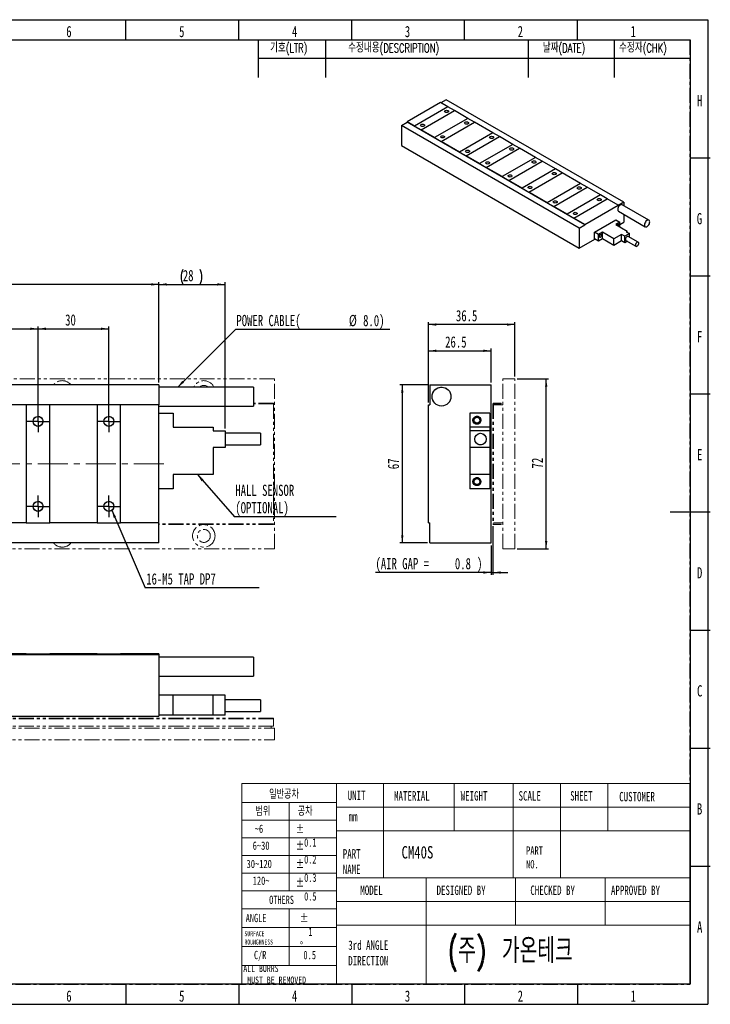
# Model space of a CAD drawing. Header units: millimetres. Extents: x 1 to 593, y 1 to 419.
# Tile 2 of 2: x 300 to 593, y 2 to 418. Entities that reach past the tile are written whole.
import ezdxf

# ---------------------------------------------------------------- set-up
doc = ezdxf.new("R2010")
doc.units = ezdxf.units.MM
for name, pattern in [('CENTER', [10.16, 6.35, -1.27, 1.27, -1.27]), ('CENTERX2', [20.32, 12.7, -2.54, 2.54, -2.54]), ('PHANTOM', [12.7, 6.35, -1.27, 1.27, -1.27, 1.27, -1.27])]:
    doc.linetypes.add(name, pattern=pattern)
for name, color, linetype in [('CENTER_LINE', 1, 'CENTER'), ('DIM', 7, 'Continuous'), ('FORMAT', 7, 'Continuous')]:
    doc.layers.add(name, color=color, linetype=linetype)
doc.styles.add('SLDTEXTSTYLE0', font='TXT', dxfattribs={"width": 0.7})
doc.styles.add('SLDTEXTSTYLE1', font='TXT', dxfattribs={"width": 0.75})
doc.styles.add('SLDTEXTSTYLE2', font='TXT.shx', dxfattribs={"width": 0.7, "bigfont": 'bigfont.shx'})
doc.styles.add('SLDTEXTSTYLE3', font='TXT', dxfattribs={"width": 0.694444})
doc.dimstyles.new('SLDDIMSTYLE0', dxfattribs={"dimtxt": 5.45083, "dimasz": 3.302, "dimexe": 0, "dimexo": 0.0625, "dimgap": 1.362708, "dimtad": 1, "dimrnd": 1e-09, "dimzin": 12, "dimdsep": 46, "dimtxsty": 'SLDTEXTSTYLE0', "dimsah": 1, "dimcen": 0.09, "dimadec": 0, "dimazin": 3, "dimtfac": 1, "dimtofl": 0, "dimtmove": 0, "dimatfit": 3, "dimfxl": 0, "dimfrac": 2, "dimtolj": 1, "dimtzin": 12, "dimarcsym": 0})
doc.dimstyles.new('SLDDIMSTYLE2', dxfattribs={"dimtxt": 0.18, "dimasz": 3.302, "dimexe": 0, "dimexo": 0.0625, "dimgap": 0, "dimtad": 0, "dimtih": 1, "dimtoh": 1, "dimdec": 0, "dimrnd": 1e-09, "dimzin": 0, "dimdsep": 46, "dimtxsty": 'Standard', "dimsah": 1, "dimcen": 0.09, "dimadec": 0, "dimazin": 0, "dimtfac": 3.302, "dimtdec": 0, "dimtofl": 0, "dimtmove": 0, "dimatfit": 3, "dimfxl": 0, "dimfrac": 2, "dimtolj": 1, "dimtzin": 0, "dimarcsym": 0})
doc.dimstyles.new('SLDDIMSTYLE3', dxfattribs={"dimtxt": 5.45083, "dimasz": 3.302, "dimexe": 0, "dimexo": 0.0625, "dimgap": 1.362708, "dimtad": 1, "dimrnd": 1e-09, "dimdsep": 46, "dimtxsty": 'SLDTEXTSTYLE0', "dimsah": 1, "dimcen": 0.09, "dimadec": 0, "dimazin": 2, "dimtfac": 1, "dimtmove": 0, "dimatfit": 0, "dimfxl": 0, "dimfrac": 2, "dimtolj": 1, "dimtzin": 12, "dimarcsym": 0})

# ---------------------------------------------------------------- blocks, each defined once
blk = doc.blocks.new('_D_4')
at = {"layer": 'DIM'}
for p, q in [((92.83, 264.88), (92.83, 307.38)), ((358.83, 306.38), (92.83, 306.38)), ((358.83, 264.88), (358.83, 307.38))]:
    blk.add_line(p, q, dxfattribs=at)
for points in [[(92.83, 306.38), (96.13, 305.87), (96.13, 306.88)], [(358.83, 306.38), (355.53, 306.88), (355.53, 305.87)]]:
    blk.add_solid(points, dxfattribs=at)
at = {"layer": 'DIM', "insert": (216.5, 312.52), "char_height": 4.762, "attachment_point": 1, "style": 'SLDTEXTSTYLE0'}
blk.add_mtext('266', dxfattribs=at)
blk = doc.blocks.new('_D_7')
at = {"layer": 'DIM'}
for p, q in [((270.08, 253.98), (270.08, 288.58)), ((307.58, 253.98), (307.58, 288.58)), ((270.08, 287.58), (307.58, 287.58))]:
    blk.add_line(p, q, dxfattribs=at)
for points in [[(270.08, 287.58), (273.38, 287.08), (273.38, 288.09)], [(307.58, 287.58), (304.28, 288.09), (304.28, 287.08)]]:
    blk.add_solid(points, dxfattribs=at)
at = {"layer": 'DIM', "insert": (282.57, 293.72), "char_height": 4.762, "attachment_point": 1, "style": 'SLDTEXTSTYLE0'}
blk.add_mtext('37.5', dxfattribs=at)
blk = doc.blocks.new('_D_8')
at = {"layer": 'DIM'}
for p, q in [((307.58, 249.38), (307.58, 288.58)), ((337.58, 249.38), (337.58, 288.58)), ((307.58, 287.58), (337.58, 287.58))]:
    blk.add_line(p, q, dxfattribs=at)
for points in [[(307.58, 287.58), (310.88, 287.08), (310.88, 288.09)], [(337.58, 287.58), (334.28, 288.09), (334.28, 287.08)]]:
    blk.add_solid(points, dxfattribs=at)
at = {"layer": 'DIM', "insert": (319.06, 293.72), "char_height": 4.762, "attachment_point": 1, "style": 'SLDTEXTSTYLE0'}
blk.add_mtext('30', dxfattribs=at)
blk = doc.blocks.new('_D_12')
at = {"layer": 'DIM'}
for p, q in [((358.83, 264.88), (358.83, 307.38)), ((358.83, 306.38), (386.83, 306.38)), ((386.83, 245.38), (386.83, 307.38))]:
    blk.add_line(p, q, dxfattribs=at)
for centre, start, end in [((375.29, 309.55), 153.4349, 206.5651), ((369.88, 309.55), 333.4349, 26.5651)]:
    blk.add_arc(centre, 7.1, start, end, dxfattribs=at)
for points in [[(358.83, 306.38), (362.13, 305.87), (362.13, 306.88)], [(386.83, 306.38), (383.53, 306.88), (383.53, 305.87)]]:
    blk.add_solid(points, dxfattribs=at)
at = {"layer": 'DIM', "insert": (368.94, 312.52), "char_height": 4.762, "attachment_point": 1, "style": 'SLDTEXTSTYLE0'}
blk.add_mtext('28', dxfattribs=at)
blk = doc.blocks.new('SW_NOTE_0')
at = {"layer": 'DIM', "color": 0}
blk.add_line((48.27, 0), (0, 0), dxfattribs=at)
at = {"layer": 'DIM', "color": 0, "insert": (0.4, 6.19), "char_height": 4.7625, "attachment_point": 1, "style": 'SLDTEXTSTYLE0'}
blk.add_mtext('16-M5 TAP DP7', dxfattribs=at)
blk = doc.blocks.new('SW_NOTE_0_1')
at = {"layer": 'DIM', "color": 0}
blk.add_line((65.37, 0), (0, 0), dxfattribs=at)
at = {"layer": 'DIM', "color": 0, "attachment_point": 1, "style": 'SLDTEXTSTYLE0'}
for s, insert, char_height in [('POWER CABLE(', (0.39, 6.23), 4.7625), ('%%c', (48.07, 6.23), 4.762), ('8.0)', (54.1, 6.23), 4.762)]:
    blk.add_mtext(s, dxfattribs=dict(at, insert=insert, char_height=char_height))
blk = doc.blocks.new('SW_NOTE_0_2')
at = {"layer": 'DIM', "color": 0}
blk.add_line((43.2, 0), (0, 0), dxfattribs=at)
at = {"layer": 'DIM', "color": 0, "attachment_point": 1, "style": 'SLDTEXTSTYLE0'}
for s, insert, char_height in [('HALL SENSOR', (0.42, 13.58), 4.7625), ('(OPTIONAL)', (0.42, 6.23), 4.762)]:
    blk.add_mtext(s, dxfattribs=dict(at, insert=insert, char_height=char_height))
blk = doc.blocks.new('SW_CENTERMARKSYMBOL_6')
at = {"layer": 'DIM', "color": 0}
for p, q in [((0, 2.5), (0, 4.6)), ((-2.5, 0), (-4.6, 0)), ((0, 0), (-2.5, 0)), ((0, 0), (0, 2.5)), ((0, 0), (0, -2.5)), ((0, 0), (2.5, 0)), ((2.5, 0), (4.6, 0)), ((0, -2.5), (0, -4.6))]:
    blk.add_line(p, q, dxfattribs=at)
blk = doc.blocks.new('SW_CENTERMARKSYMBOL_7')
at = {"layer": 'DIM', "color": 0}
for p, q in [((0, 2.5), (0, 4.6)), ((-2.5, 0), (-4.6, 0)), ((0, 0), (-2.5, 0)), ((0, 0), (0, 2.5)), ((0, 0), (0, -2.5)), ((0, 0), (2.5, 0)), ((2.5, 0), (4.6, 0)), ((0, -2.5), (0, -4.6))]:
    blk.add_line(p, q, dxfattribs=at)
blk = doc.blocks.new('SW_CENTERMARKSYMBOL_14')
at = {"layer": 'DIM', "color": 0}
for p, q in [((0, 2.5), (0, 4.6)), ((-2.5, 0), (-4.6, 0)), ((0, 0), (-2.5, 0)), ((0, 0), (0, 2.5)), ((0, 0), (0, -2.5)), ((0, 0), (2.5, 0)), ((2.5, 0), (4.6, 0)), ((0, -2.5), (0, -4.6))]:
    blk.add_line(p, q, dxfattribs=at)
blk = doc.blocks.new('SW_CENTERMARKSYMBOL_15')
at = {"layer": 'DIM', "color": 0}
for p, q in [((0, 2.5), (0, 4.6)), ((-2.5, 0), (-4.6, 0)), ((0, 0), (-2.5, 0)), ((0, 0), (0, 2.5)), ((0, 0), (0, -2.5)), ((0, 0), (2.5, 0)), ((2.5, 0), (4.6, 0)), ((0, -2.5), (0, -4.6))]:
    blk.add_line(p, q, dxfattribs=at)
blk = doc.blocks.new('_D_13')
at = {"layer": 'DIM'}
for p, q in [((473.09, 256.38), (473.09, 290.38)), ((509.59, 289.38), (473.09, 289.38)), ((509.59, 267.38), (509.59, 290.38))]:
    blk.add_line(p, q, dxfattribs=at)
for points in [[(473.09, 289.38), (476.39, 288.87), (476.39, 289.89)], [(509.59, 289.38), (506.29, 289.89), (506.29, 288.87)]]:
    blk.add_solid(points, dxfattribs=at)
at = {"layer": 'DIM', "insert": (484.68, 295.52), "char_height": 4.762, "attachment_point": 1, "style": 'SLDTEXTSTYLE0'}
blk.add_mtext('36.5', dxfattribs=at)
blk = doc.blocks.new('_D_14')
at = {"layer": 'DIM'}
for p, q in [((473.09, 256.38), (473.09, 279.26)), ((473.09, 278.26), (499.59, 278.26)), ((499.59, 264.88), (499.59, 279.26))]:
    blk.add_line(p, q, dxfattribs=at)
for points in [[(473.09, 278.26), (476.39, 277.76), (476.39, 278.77)], [(499.59, 278.26), (496.29, 278.77), (496.29, 277.76)]]:
    blk.add_solid(points, dxfattribs=at)
at = {"layer": 'DIM', "insert": (480.11, 284.4), "char_height": 4.762, "attachment_point": 1, "style": 'SLDTEXTSTYLE0'}
blk.add_mtext('26.5', dxfattribs=at)
blk = doc.blocks.new('_D_15')
at = {"layer": 'DIM'}
for p, q in [((500.39, 203.98), (500.39, 183.38)), ((499.59, 195.88), (499.59, 183.38)), ((499.59, 184.38), (450.59, 184.38)), ((499.59, 184.38), (500.39, 184.38)), ((500.39, 184.38), (506.74, 184.38))]:
    blk.add_line(p, q, dxfattribs=at)
for points in [[(499.59, 184.38), (496.29, 184.88), (496.29, 183.87)], [(500.39, 184.38), (503.69, 183.87), (503.69, 184.88)]]:
    blk.add_solid(points, dxfattribs=at)
at = {"layer": 'DIM', "attachment_point": 1, "style": 'SLDTEXTSTYLE0'}
for s, insert, char_height in [('(AIR GAP =', (450.59, 190.52), 4.762), ('0.8', (484.24, 190.52), 4.762), (')', (493.64, 190.52), 4.76)]:
    blk.add_mtext(s, dxfattribs=dict(at, insert=insert, char_height=char_height))
blk = doc.blocks.new('_D_16')
at = {"layer": 'DIM'}
for p, q in [((472.65, 263.88), (460.95, 263.88)), ((461.95, 263.88), (461.95, 196.88)), ((472.65, 196.88), (460.95, 196.88))]:
    blk.add_line(p, q, dxfattribs=at)
for points in [[(461.95, 263.88), (461.44, 260.57), (462.45, 260.57)], [(461.95, 196.88), (462.45, 200.18), (461.44, 200.18)]]:
    blk.add_solid(points, dxfattribs=at)
at = {"layer": 'DIM', "insert": (455.81, 228.13), "char_height": 4.762, "attachment_point": 1, "rotation": 90, "style": 'SLDTEXTSTYLE0'}
blk.add_mtext('67', dxfattribs=at)
blk = doc.blocks.new('_D_17')
at = {"layer": 'DIM'}
for p, q in [((510.59, 266.38), (523.93, 266.38)), ((522.93, 194.38), (522.93, 266.38)), ((510.59, 194.38), (523.93, 194.38))]:
    blk.add_line(p, q, dxfattribs=at)
for points in [[(522.93, 266.38), (522.43, 263.07), (523.44, 263.07)], [(522.93, 194.38), (523.44, 197.68), (522.43, 197.68)]]:
    blk.add_solid(points, dxfattribs=at)
at = {"layer": 'DIM', "insert": (516.79, 228.44), "char_height": 4.762, "attachment_point": 1, "rotation": 90, "style": 'SLDTEXTSTYLE0'}
blk.add_mtext('72', dxfattribs=at)

msp = doc.modelspace()

# ---------------------------------------------------------------- linework, layer by layer
at = {"color": 7, "linetype": 'Continuous', "lineweight": 25}
for p, q in [((344.833, 410), (344.833, 418.5)), ((392.667, 410), (392.667, 418.5)), ((440.5, 410), (440.5, 418.5)), ((488.333, 410), (488.333, 418.5)), ((536.167, 410), (536.167, 418.5)), ((10, 410), (584, 410)), ((584, 410), (584, 10)), ((480.571, 384.618), (478.325, 383.322)), ((555.807, 341.186), (480.571, 384.618)), ((478.167, 383.413), (464.025, 375.249)), ((481.278, 381.617), (467.136, 373.453)), ((481.278, 381.617), (467.136, 373.453)), ((469.964, 371.82), (484.106, 379.985)), ((481.278, 381.617), (478.167, 383.413)), ((484.106, 379.985), (481.278, 381.617)), ((481.278, 381.617), (481.278, 381.617)), ((489.763, 376.719), (484.106, 379.985)), ((489.763, 376.719), (475.621, 368.555)), ((489.763, 376.719), (475.621, 368.555)), ((492.592, 375.086), (489.763, 376.719)), ((489.763, 376.719), (489.763, 376.719)), ((461.62, 373.679), (464.025, 375.066)), ((461.62, 373.679), (461.62, 365.206)), ((536.857, 330.246), (461.62, 373.679)), ((464.025, 375.249), (464.025, 375.066)), ((467.136, 373.453), (464.025, 375.249)), ((539.261, 331.634), (464.025, 375.066)), ((467.136, 373.453), (467.136, 373.453)), ((467.136, 373.453), (469.964, 371.82)), ((469.964, 371.82), (469.964, 371.82)), ((475.621, 368.555), (469.964, 371.82)), ((478.45, 366.922), (492.592, 375.086)), ((500.37, 370.596), (492.592, 375.086)), ((475.621, 368.555), (475.621, 368.555)), ((475.621, 368.555), (478.45, 366.922)), ((500.37, 370.596), (486.228, 362.432)), ((500.37, 370.596), (486.228, 362.432)), ((489.056, 360.799), (503.198, 368.963)), ((503.198, 368.963), (500.37, 370.596)), ((500.37, 370.596), (500.37, 370.596)), ((508.855, 365.697), (503.198, 368.963)), ((461.62, 365.206), (536.857, 321.773)), ((478.45, 366.922), (478.45, 366.922)), ((486.228, 362.432), (478.45, 366.922)), ((508.855, 365.697), (494.713, 357.533)), ((508.855, 365.697), (494.713, 357.533)), ((497.541, 355.9), (511.684, 364.065)), ((511.684, 364.065), (508.855, 365.697)), ((508.855, 365.697), (508.855, 365.697)), ((518.401, 360.187), (511.684, 364.065)), ((486.228, 362.432), (486.228, 362.432)), ((486.228, 362.432), (489.056, 360.799)), ((489.056, 360.799), (489.056, 360.799)), ((494.713, 357.533), (489.056, 360.799)), ((518.401, 360.187), (504.259, 352.023)), ((518.401, 360.187), (504.259, 352.023)), ((521.229, 358.554), (518.401, 360.187)), ((518.401, 360.187), (518.401, 360.187)), ((584, 360), (592.5, 360)), ((494.713, 357.533), (494.713, 357.533)), ((494.713, 357.533), (497.541, 355.9)), ((497.541, 355.9), (497.541, 355.9)), ((504.259, 352.023), (497.541, 355.9)), ((507.087, 350.39), (521.229, 358.554)), ((526.886, 355.288), (512.744, 347.124)), ((526.886, 355.288), (512.744, 347.124)), ((526.886, 355.288), (521.229, 358.554)), ((529.715, 353.655), (526.886, 355.288)), ((526.886, 355.288), (526.886, 355.288)), ((504.259, 352.023), (504.259, 352.023)), ((504.259, 352.023), (507.087, 350.39)), ((507.087, 350.39), (507.087, 350.39)), ((512.744, 347.124), (507.087, 350.39)), ((515.573, 345.491), (529.715, 353.655)), ((537.493, 349.165), (529.715, 353.655)), ((512.744, 347.124), (512.744, 347.124)), ((512.744, 347.124), (515.573, 345.491)), ((537.493, 349.165), (523.351, 341.001)), ((537.493, 349.165), (523.351, 341.001)), ((526.179, 339.368), (540.321, 347.532)), ((540.321, 347.532), (537.493, 349.165)), ((537.493, 349.165), (537.493, 349.165)), ((545.978, 344.267), (540.321, 347.532)), ((515.573, 345.491), (515.573, 345.491)), ((523.351, 341.001), (515.573, 345.491)), ((545.978, 344.267), (531.836, 336.103)), ((545.978, 344.267), (531.836, 336.103)), ((534.665, 334.47), (548.807, 342.634)), ((548.807, 342.634), (545.978, 344.267)), ((545.978, 344.267), (545.978, 344.267)), ((553.403, 339.981), (548.807, 342.634)), ((523.351, 341.001), (523.351, 341.001)), ((523.351, 341.001), (526.179, 339.368)), ((526.179, 339.368), (526.179, 339.368)), ((531.836, 336.103), (526.179, 339.368)), ((539.261, 331.816), (553.403, 339.981)), ((555.807, 341.186), (553.403, 339.798)), ((553.403, 339.981), (553.403, 339.798)), ((566.506, 333.61), (555.193, 340.141)), ((555.807, 341.186), (555.807, 339.787)), ((531.836, 336.103), (531.836, 336.103)), ((531.836, 336.103), (534.665, 334.47)), ((534.665, 334.47), (534.665, 334.47)), ((539.261, 331.816), (534.665, 334.47)), ((543.362, 328.468), (552.413, 333.693)), ((552.413, 333.693), (554.11, 332.714)), ((553.593, 337.37), (564.907, 330.839)), ((555.807, 336.092), (555.807, 332.713)), ((536.857, 330.246), (539.261, 331.634)), ((536.857, 330.246), (536.857, 321.773)), ((539.261, 331.816), (539.261, 331.634)), ((554.11, 332.714), (552.413, 331.734)), ((552.413, 331.734), (557.221, 328.958)), ((554.11, 330.754), (554.11, 332.714)), ((554.11, 331.733), (555.807, 332.713)), ((536.857, 321.773), (543.503, 325.61)), ((545.059, 327.489), (543.362, 328.468)), ((543.362, 325.692), (543.362, 328.468)), ((545.059, 324.712), (543.362, 325.692)), ((546.756, 328.468), (545.059, 327.489)), ((545.059, 324.712), (545.059, 327.489)), ((546.756, 325.692), (545.059, 324.712)), ((551.564, 325.692), (546.756, 328.468)), ((546.756, 325.692), (546.756, 328.468)), ((551.564, 322.916), (546.756, 325.692)), ((554.817, 327.57), (551.564, 325.692)), ((551.564, 322.916), (551.564, 325.692)), ((556.231, 326.754), (554.817, 327.57)), ((554.817, 324.794), (554.817, 327.57)), ((558.211, 327.897), (556.231, 326.754)), ((556.231, 323.978), (556.231, 326.754)), ((557.221, 328.958), (556.797, 328.713)), ((556.797, 328.713), (558.211, 327.897)), ((557.221, 328.468), (557.221, 328.958)), ((561.954, 324.255), (557.711, 326.704)), ((558.211, 326.416), (558.211, 327.897)), ((554.817, 324.794), (551.564, 322.916)), ((556.231, 323.978), (554.817, 324.794)), ((557.373, 324.636), (556.231, 323.978)), ((556.731, 325.007), (560.974, 322.558)), ((584, 310), (592.5, 310)), ((358.83, 263.876), (92.83, 263.876)), ((358.83, 263.876), (358.83, 255.376)), ((398.83, 262.876), (358.83, 262.876)), ((398.83, 262.876), (398.83, 254.876)), ((473.591, 263.876), (473.591, 255.376)), ((473.591, 263.876), (499.591, 263.876)), ((499.591, 196.876), (499.591, 263.876)), ((584, 260), (592.5, 260)), ((302.58, 255.376), (275.08, 255.376)), ((302.58, 255.376), (302.58, 205.376)), ((312.58, 255.376), (302.58, 255.376)), ((312.58, 205.376), (312.58, 255.376)), ((332.58, 255.376), (312.58, 255.376)), ((332.58, 255.376), (332.58, 205.376)), ((342.58, 255.376), (332.58, 255.376)), ((342.58, 205.376), (342.58, 255.376)), ((358.83, 255.376), (342.58, 255.376)), ((358.83, 205.376), (358.83, 255.376)), ((358.83, 254.876), (398.83, 254.876)), ((473.091, 205.376), (473.091, 255.376)), ((473.091, 255.376), (473.591, 255.376)), ((358.83, 251.876), (364.83, 251.876)), ((364.83, 251.876), (364.83, 245.876)), ((499.091, 251.876), (490.591, 251.876)), ((490.591, 251.876), (490.591, 245.876)), ((499.091, 251.876), (499.091, 245.876)), ((364.83, 245.876), (381.83, 245.876)), ((381.83, 245.876), (381.83, 244.376)), ((381.83, 244.376), (386.83, 244.376)), ((386.83, 244.376), (386.83, 237.376)), ((401.83, 243.326), (386.83, 243.326)), ((401.83, 243.326), (401.83, 238.426)), ((499.091, 245.876), (490.591, 245.876)), ((490.591, 245.876), (490.591, 244.376)), ((499.091, 244.376), (490.591, 244.376)), ((490.591, 244.376), (490.591, 237.376)), ((499.091, 245.876), (499.091, 244.376)), ((499.091, 244.376), (499.091, 237.376)), ((386.83, 238.426), (401.83, 238.426)), ((386.83, 237.376), (381.83, 237.376)), ((381.83, 237.376), (381.83, 225.876)), ((499.091, 237.376), (490.591, 237.376)), ((490.591, 237.376), (490.591, 225.876)), ((499.091, 237.376), (499.091, 225.876)), ((381.83, 225.876), (364.83, 225.876)), ((364.83, 225.876), (364.83, 219.876)), ((499.091, 225.876), (490.591, 225.876)), ((490.591, 225.876), (490.591, 219.876)), ((499.091, 225.876), (499.091, 219.876)), ((364.83, 219.876), (358.83, 219.876)), ((499.091, 219.876), (490.591, 219.876)), ((592.501, 210), (575.499, 210)), ((302.58, 205.376), (275.08, 205.376)), ((302.58, 205.376), (312.58, 205.376)), ((332.58, 205.376), (312.58, 205.376)), ((332.58, 205.376), (342.58, 205.376)), ((358.83, 205.376), (342.58, 205.376)), ((358.83, 196.876), (358.83, 205.376)), ((473.091, 205.376), (473.591, 205.376)), ((473.591, 196.876), (473.591, 205.376)), ((358.83, 196.876), (92.83, 196.876)), ((473.591, 196.876), (499.591, 196.876)), ((584, 160), (592.5, 160)), ((358.83, 149.486), (92.83, 149.486)), ((302.58, 149.986), (275.08, 149.986)), ((302.58, 149.986), (302.58, 149.986)), ((302.58, 149.986), (312.58, 149.986)), ((312.58, 149.986), (312.58, 149.986)), ((332.58, 149.986), (312.58, 149.986)), ((332.58, 149.986), (332.58, 149.986)), ((332.58, 149.986), (342.58, 149.986)), ((342.58, 149.986), (342.58, 149.986)), ((358.83, 149.986), (342.58, 149.986)), ((358.83, 149.986), (358.83, 149.486)), ((358.83, 149.486), (358.83, 123.486)), ((398.83, 148.486), (358.83, 148.486)), ((398.83, 148.486), (398.83, 140.486)), ((358.83, 140.486), (398.83, 140.486)), ((364.83, 132.486), (358.83, 132.486)), ((364.83, 123.986), (364.83, 132.486)), ((381.83, 132.486), (364.83, 132.486)), ((381.83, 123.986), (381.83, 132.486)), ((386.83, 132.486), (381.83, 132.486)), ((386.83, 123.986), (386.83, 132.486)), ((401.83, 130.436), (386.83, 130.436)), ((401.83, 130.436), (401.83, 127.986)), ((386.83, 125.536), (401.83, 125.536)), ((401.83, 127.986), (401.83, 125.536)), ((92.83, 123.486), (358.83, 123.486)), ((364.83, 123.986), (358.83, 123.986)), ((381.83, 123.986), (364.83, 123.986)), ((386.83, 123.986), (381.83, 123.986)), ((584, 110), (592.5, 110)), ((584, 60), (592.5, 60)), ((584, 10), (10, 10)), ((344.833, 10), (344.833, 1.5)), ((392.667, 10), (392.667, 1.5)), ((440.5, 10), (440.5, 1.5)), ((488.333, 10), (488.333, 1.5)), ((536.167, 10), (536.167, 1.5))]:
    msp.add_line(p, q, dxfattribs=at)
at = {"color": 7, "linetype": 'PHANTOM', "lineweight": 18}
for p, q in [((407.83, 266.376), (47.83, 266.376)), ((358.83, 263.876), (92.83, 263.876)), ((358.83, 263.876), (358.83, 255.376)), ((398.83, 262.876), (358.83, 262.876)), ((398.83, 262.876), (398.83, 254.876)), ((407.83, 194.376), (407.83, 266.376)), ((473.591, 263.876), (473.591, 255.376)), ((473.591, 263.876), (499.591, 263.876)), ((499.591, 196.876), (499.591, 263.876)), ((504.591, 266.376), (509.591, 266.376)), ((504.591, 194.376), (504.591, 266.376)), ((509.591, 194.376), (509.591, 266.376)), ((302.58, 255.376), (275.08, 255.376)), ((302.58, 255.376), (302.58, 205.376)), ((312.58, 255.376), (302.58, 255.376)), ((312.58, 205.376), (312.58, 255.376)), ((332.58, 255.376), (312.58, 255.376)), ((332.58, 255.376), (332.58, 205.376)), ((342.58, 255.376), (332.58, 255.376)), ((342.58, 205.376), (342.58, 255.376)), ((358.83, 255.376), (342.58, 255.376)), ((358.83, 205.376), (358.83, 255.376)), ((358.83, 254.876), (398.83, 254.876)), ((407.33, 256.076), (398.83, 256.076)), ((407.33, 256.076), (407.33, 255.776)), ((407.33, 255.776), (407.33, 204.976)), ((473.091, 205.376), (473.091, 255.376)), ((473.091, 255.376), (473.591, 255.376)), ((500.591, 255.776), (500.391, 255.776)), ((500.391, 255.776), (500.391, 204.976)), ((500.591, 255.776), (500.591, 204.976)), ((500.591, 255.376), (504.591, 255.376)), ((500.691, 256.076), (500.691, 255.876)), ((503.791, 256.076), (500.691, 256.076)), ((503.791, 255.876), (500.691, 255.876)), ((503.791, 255.876), (503.791, 256.076)), ((358.83, 251.876), (364.83, 251.876)), ((364.83, 251.876), (364.83, 245.876)), ((499.091, 251.876), (490.591, 251.876)), ((490.591, 251.876), (490.591, 245.876)), ((499.091, 251.876), (499.091, 245.876)), ((364.83, 245.876), (381.83, 245.876)), ((381.83, 245.876), (381.83, 244.376)), ((381.83, 244.376), (386.83, 244.376)), ((386.83, 244.376), (386.83, 237.376)), ((401.83, 243.326), (386.83, 243.326)), ((401.83, 243.326), (401.83, 238.426)), ((499.091, 245.876), (490.591, 245.876)), ((490.591, 245.876), (490.591, 244.376)), ((499.091, 244.376), (490.591, 244.376)), ((490.591, 244.376), (490.591, 237.376)), ((499.091, 245.876), (499.091, 244.376)), ((499.091, 244.376), (499.091, 237.376)), ((386.83, 238.426), (401.83, 238.426)), ((386.83, 237.376), (381.83, 237.376)), ((381.83, 237.376), (381.83, 225.876)), ((499.091, 237.376), (490.591, 237.376)), ((490.591, 237.376), (490.591, 225.876)), ((499.091, 237.376), (499.091, 225.876)), ((381.83, 225.876), (364.83, 225.876)), ((364.83, 225.876), (364.83, 219.876)), ((499.091, 225.876), (490.591, 225.876)), ((490.591, 225.876), (490.591, 219.876)), ((499.091, 225.876), (499.091, 219.876)), ((364.83, 219.876), (358.83, 219.876)), ((499.091, 219.876), (490.591, 219.876)), ((302.58, 205.376), (275.08, 205.376)), ((302.58, 205.376), (312.58, 205.376)), ((332.58, 205.376), (312.58, 205.376)), ((332.58, 205.376), (342.58, 205.376)), ((358.83, 205.376), (342.58, 205.376)), ((358.83, 196.876), (358.83, 205.376)), ((407.33, 204.676), (358.83, 204.676)), ((407.33, 204.976), (407.33, 204.676)), ((473.091, 205.376), (473.591, 205.376)), ((473.591, 196.876), (473.591, 205.376)), ((500.391, 204.976), (500.591, 204.976)), ((500.591, 205.376), (504.591, 205.376)), ((500.691, 204.876), (500.691, 204.676)), ((500.691, 204.876), (503.791, 204.876)), ((500.691, 204.676), (503.791, 204.676)), ((503.791, 204.676), (503.791, 204.876)), ((358.83, 196.876), (92.83, 196.876)), ((473.591, 196.876), (499.591, 196.876)), ((47.83, 194.376), (407.83, 194.376)), ((504.591, 194.376), (509.591, 194.376)), ((358.83, 149.486), (92.83, 149.486)), ((302.58, 149.986), (275.08, 149.986)), ((302.58, 149.986), (312.58, 149.986)), ((302.58, 149.986), (302.58, 149.986)), ((332.58, 149.986), (312.58, 149.986)), ((312.58, 149.986), (312.58, 149.986)), ((332.58, 149.986), (332.58, 149.986)), ((332.58, 149.986), (342.58, 149.986)), ((342.58, 149.986), (342.58, 149.986)), ((358.83, 149.986), (342.58, 149.986)), ((358.83, 149.986), (358.83, 149.486)), ((358.83, 149.486), (358.83, 123.486)), ((398.83, 148.486), (358.83, 148.486)), ((398.83, 148.486), (398.83, 140.486)), ((358.83, 140.486), (398.83, 140.486)), ((364.83, 132.486), (358.83, 132.486)), ((364.83, 123.986), (364.83, 132.486)), ((381.83, 132.486), (364.83, 132.486)), ((381.83, 123.986), (381.83, 132.486)), ((386.83, 132.486), (381.83, 132.486)), ((386.83, 123.986), (386.83, 132.486)), ((401.83, 130.436), (386.83, 130.436)), ((401.83, 130.436), (401.83, 127.986)), ((386.83, 125.536), (401.83, 125.536)), ((401.83, 127.986), (401.83, 125.536)), ((407.33, 122.686), (48.33, 122.686)), ((407.33, 122.386), (48.33, 122.386)), ((92.83, 123.486), (358.83, 123.486)), ((364.83, 123.986), (358.83, 123.986)), ((381.83, 123.986), (364.83, 123.986)), ((386.83, 123.986), (381.83, 123.986)), ((407.33, 122.686), (407.33, 122.386)), ((407.33, 122.386), (407.33, 119.286)), ((47.83, 118.486), (407.83, 118.486)), ((407.33, 119.286), (48.33, 119.286)), ((406.33, 119.286), (406.33, 118.486)), ((407.83, 118.486), (407.83, 113.486)), ((47.83, 113.486), (407.83, 113.486))]:
    msp.add_line(p, q, dxfattribs=at)
at = {"color": 8, "linetype": 'PHANTOM', "lineweight": 18}
for p, q in [((407.33, 255.776), (398.83, 255.776)), ((407.33, 204.976), (358.83, 204.976))]:
    msp.add_line(p, q, dxfattribs=at)
at = {"color": 7, "linetype": 'Continuous', "lineweight": 18}
for p, q in [((434, 95), (394, 95)), ((394, 95), (394, 10)), ((583.884, 95), (434, 95)), ((434, 95), (434, 10)), ((434, 10), (434, 95)), ((454, 95), (454, 75)), ((484, 95), (484, 75)), ((509, 95), (509, 75)), ((529, 95), (529, 75)), ((549, 95), (549, 75)), ((583.884, 95), (583.884, 10)), ((394, 87), (434, 87)), ((414, 87), (414, 49.5)), ((434, 85), (583.972, 85)), ((394, 79.5), (434, 79.5)), ((394, 72), (434, 72)), ((583.972, 75), (434, 75)), ((454, 75), (454, 55)), ((509, 75), (509, 55)), ((529, 75), (529, 55)), ((394, 64.5), (434, 64.5)), ((394, 57), (434, 57)), ((584, 55), (434, 55)), ((472, 55), (472, 45)), ((510, 55), (510, 45)), ((548, 55), (548, 45)), ((394, 49.5), (434, 49.5)), ((394, 42), (434, 42)), ((414, 42), (414, 18)), ((434, 45), (583.884, 45)), ((472, 45), (472, 10)), ((510, 45), (510, 35)), ((548, 45), (548, 35)), ((394, 34), (434, 34)), ((434, 35), (583.884, 35)), ((394, 26), (434, 26)), ((394, 18), (434, 18)), ((394, 10), (434, 10)), ((583.884, 10), (434, 10))]:
    msp.add_line(p, q, dxfattribs=at)
at = {"color": 7, "linetype": 'Continuous', "lineweight": 25, "flags": 128}
for points in [[(480.118, 379.315), (479.936, 379.472), (479.872, 379.658), (479.936, 379.843), (480.118, 380.001), (480.391, 380.106), (480.712, 380.143), (481.034, 380.106), (481.306, 380.001), (481.488, 379.843), (481.552, 379.658), (481.488, 379.472), (481.306, 379.315), (481.034, 379.21), (480.712, 379.173), (480.391, 379.21), (480.118, 379.315)], [(469.936, 373.437), (469.754, 373.594), (469.69, 373.78), (469.754, 373.965), (469.936, 374.123), (470.208, 374.228), (470.53, 374.265), (470.851, 374.228), (471.124, 374.123), (471.306, 373.965), (471.37, 373.78), (471.306, 373.594), (471.124, 373.437), (470.851, 373.332), (470.53, 373.295), (470.208, 373.332), (469.936, 373.437)], [(488.604, 374.417), (488.421, 374.574), (488.358, 374.759), (488.421, 374.945), (488.604, 375.102), (488.876, 375.207), (489.198, 375.244), (489.519, 375.207), (489.792, 375.102), (489.974, 374.945), (490.038, 374.759), (489.974, 374.574), (489.792, 374.417), (489.519, 374.311), (489.198, 374.275), (488.876, 374.311), (488.604, 374.417)], [(478.421, 368.538), (478.239, 368.696), (478.175, 368.881), (478.239, 369.067), (478.421, 369.224), (478.694, 369.329), (479.015, 369.366), (479.337, 369.329), (479.609, 369.224), (479.791, 369.067), (479.855, 368.881), (479.791, 368.696), (479.609, 368.538), (479.337, 368.433), (479.015, 368.396), (478.694, 368.433), (478.421, 368.538)], [(499.21, 368.294), (499.028, 368.451), (498.964, 368.636), (499.028, 368.822), (499.21, 368.979), (499.483, 369.084), (499.804, 369.121), (500.126, 369.084), (500.398, 368.979), (500.58, 368.822), (500.644, 368.636), (500.58, 368.451), (500.398, 368.294), (500.126, 368.188), (499.804, 368.151), (499.483, 368.188), (499.21, 368.294)], [(489.028, 362.415), (488.846, 362.573), (488.782, 362.758), (488.846, 362.944), (489.028, 363.101), (489.3, 363.206), (489.622, 363.243), (489.943, 363.206), (490.216, 363.101), (490.398, 362.944), (490.462, 362.758), (490.398, 362.573), (490.216, 362.415), (489.943, 362.31), (489.622, 362.273), (489.3, 362.31), (489.028, 362.415)], [(507.695, 363.395), (507.513, 363.552), (507.449, 363.738), (507.513, 363.924), (507.695, 364.081), (507.968, 364.186), (508.289, 364.223), (508.611, 364.186), (508.883, 364.081), (509.065, 363.924), (509.129, 363.738), (509.065, 363.552), (508.883, 363.395), (508.611, 363.29), (508.289, 363.253), (507.968, 363.29), (507.695, 363.395)], [(517.241, 357.884), (517.059, 358.042), (516.995, 358.227), (517.059, 358.413), (517.241, 358.57), (517.514, 358.675), (517.835, 358.712), (518.157, 358.675), (518.429, 358.57), (518.611, 358.413), (518.675, 358.227), (518.611, 358.042), (518.429, 357.884), (518.157, 357.779), (517.835, 357.742), (517.514, 357.779), (517.241, 357.884)], [(497.513, 357.517), (497.331, 357.674), (497.267, 357.86), (497.331, 358.045), (497.513, 358.203), (497.786, 358.308), (498.107, 358.345), (498.429, 358.308), (498.701, 358.203), (498.883, 358.045), (498.947, 357.86), (498.883, 357.674), (498.701, 357.517), (498.429, 357.412), (498.107, 357.375), (497.786, 357.412), (497.513, 357.517)], [(507.059, 352.006), (506.877, 352.163), (506.813, 352.349), (506.877, 352.535), (507.059, 352.692), (507.332, 352.797), (507.653, 352.834), (507.974, 352.797), (508.247, 352.692), (508.429, 352.535), (508.493, 352.349), (508.429, 352.163), (508.247, 352.006), (507.974, 351.901), (507.653, 351.864), (507.332, 351.901), (507.059, 352.006)], [(525.727, 352.986), (525.545, 353.143), (525.481, 353.329), (525.545, 353.514), (525.727, 353.672), (525.999, 353.777), (526.321, 353.814), (526.642, 353.777), (526.915, 353.672), (527.097, 353.514), (527.161, 353.329), (527.097, 353.143), (526.915, 352.986), (526.642, 352.881), (526.321, 352.844), (525.999, 352.881), (525.727, 352.986)], [(515.544, 347.108), (515.362, 347.265), (515.298, 347.451), (515.362, 347.636), (515.544, 347.794), (515.817, 347.899), (516.138, 347.936), (516.46, 347.899), (516.732, 347.794), (516.914, 347.636), (516.978, 347.451), (516.914, 347.265), (516.732, 347.108), (516.46, 347.003), (516.138, 346.966), (515.817, 347.003), (515.544, 347.108)], [(536.333, 346.863), (536.151, 347.02), (536.087, 347.206), (536.151, 347.391), (536.333, 347.549), (536.606, 347.654), (536.927, 347.691), (537.249, 347.654), (537.521, 347.549), (537.703, 347.391), (537.767, 347.206), (537.703, 347.02), (537.521, 346.863), (537.249, 346.758), (536.927, 346.721), (536.606, 346.758), (536.333, 346.863)], [(544.819, 341.964), (544.636, 342.122), (544.573, 342.307), (544.636, 342.493), (544.819, 342.65), (545.091, 342.755), (545.413, 342.792), (545.734, 342.755), (546.007, 342.65), (546.189, 342.493), (546.253, 342.307), (546.189, 342.122), (546.007, 341.964), (545.734, 341.859), (545.413, 341.822), (545.091, 341.859), (544.819, 341.964)], [(526.151, 340.985), (525.969, 341.142), (525.905, 341.328), (525.969, 341.513), (526.151, 341.67), (526.423, 341.776), (526.745, 341.812), (527.066, 341.776), (527.339, 341.67), (527.521, 341.513), (527.585, 341.328), (527.521, 341.142), (527.339, 340.985), (527.066, 340.88), (526.745, 340.843), (526.423, 340.88), (526.151, 340.985)], [(555.193, 340.141), (555.134, 340.171), (554.863, 340.215), (554.554, 340.142), (554.232, 339.956), (553.923, 339.673), (553.652, 339.315), (553.441, 338.912), (553.307, 338.497), (553.261, 338.102)], [(534.636, 336.086), (534.454, 336.244), (534.39, 336.429), (534.454, 336.615), (534.636, 336.772), (534.909, 336.877), (535.23, 336.914), (535.552, 336.877), (535.824, 336.772), (536.006, 336.615), (536.07, 336.429), (536.006, 336.244), (535.824, 336.086), (535.552, 335.981), (535.23, 335.944), (534.909, 335.981), (534.636, 336.086)], [(566.838, 332.877), (566.792, 333.219), (566.658, 333.48), (566.447, 333.639), (566.176, 333.684), (565.868, 333.61), (565.545, 333.425), (565.237, 333.141), (564.966, 332.784), (564.755, 332.381), (564.621, 331.966), (564.575, 331.571), (564.621, 331.23), (564.755, 330.969), (564.966, 330.809), (565.237, 330.765), (565.545, 330.838), (565.868, 331.024), (566.176, 331.307), (566.447, 331.665), (566.658, 332.067), (566.792, 332.483), (566.838, 332.877)], [(553.602, 331.048), (553.706, 331.288), (553.742, 331.521), (553.706, 331.713), (553.601, 331.833), (553.445, 331.863), (553.261, 331.799), (553.077, 331.651), (552.921, 331.44)], [(545.427, 326.721), (545.463, 326.53), (545.568, 326.41), (545.723, 326.379), (545.908, 326.443), (546.092, 326.592), (546.248, 326.802), (546.352, 327.043), (546.388, 327.276), (546.352, 327.467), (546.248, 327.587), (546.092, 327.618), (545.908, 327.554), (545.723, 327.405), (545.568, 327.195), (545.463, 326.955), (545.427, 326.721)], [(557.711, 326.704), (557.639, 326.735), (557.411, 326.735), (557.157, 326.615), (556.912, 326.393), (556.709, 326.099), (556.575, 325.772), (556.528, 325.455)], [(560.771, 323.006), (560.818, 322.744), (560.952, 322.572), (561.155, 322.512), (561.4, 322.573), (561.653, 322.746), (561.881, 323.009), (562.053, 323.325), (562.145, 323.652), (562.145, 323.947), (562.053, 324.168), (561.881, 324.286), (561.653, 324.285), (561.4, 324.166), (561.155, 323.944), (560.952, 323.65), (560.818, 323.322), (560.771, 323.006)]]:
    msp.add_lwpolyline(points, dxfattribs=at)
at = {"color": 7, "linetype": 'Continuous', "lineweight": 25}
for centre, radius in [((478.591, 258.876), 4), ((307.58, 248.376), 2.1), ((337.58, 248.376), 2.1), ((493.591, 248.876), 1.7), ((493.591, 248.876), 1.25), ((495.091, 240.876), 2.45), ((493.591, 222.876), 1.7), ((493.591, 222.876), 1.25), ((307.58, 212.376), 2.1), ((337.58, 212.376), 2.1)]:
    msp.add_circle(centre, radius, dxfattribs=at)
at = {"color": 7, "linetype": 'PHANTOM', "lineweight": 18}
for centre, radius in [((478.591, 258.876), 4), ((307.58, 248.376), 2.1), ((337.58, 248.376), 2.1), ((493.591, 248.876), 1.7), ((493.591, 248.876), 1.25), ((495.091, 240.876), 2.45), ((493.591, 222.876), 1.7), ((493.591, 222.876), 1.25), ((307.58, 212.376), 2.1), ((337.58, 212.376), 2.1), ((377.83, 199.876), 4.75), ((377.83, 199.876), 2.75)]:
    msp.add_circle(centre, radius, dxfattribs=at)
at = {"color": 7, "linetype": 'Continuous', "lineweight": 25}
for centre, radius, start, end in [((554.048, 338.017), 0.791, 173.79991, 234.88791), ((556.985, 325.392), 0.461, 172.07695, 236.61087)]:
    msp.add_arc(centre, radius, start, end, dxfattribs=at)
at = {"color": 7, "linetype": 'PHANTOM', "lineweight": 18}
for centre, radius, start, end in [((317.83, 260.876), 4.75, 39.16671, 140.83329), ((377.83, 260.876), 4.75, 24.90106, 155.09894), ((377.83, 260.876), 2.75, 46.65824, 133.34176), ((500.691, 255.776), 0.3, 90, 180), ((500.691, 255.776), 0.1, 90, 180), ((500.691, 204.976), 0.3, 180, 270), ((500.691, 204.976), 0.1, 180, 270), ((317.83, 199.876), 4.75, 219.16671, 270), ((317.83, 199.876), 4.75, 270, 320.83329)]:
    msp.add_arc(centre, radius, start, end, dxfattribs=at)
at = {"layer": 'CENTER_LINE'}
for p, q in [((13.577, 410), (583.884, 410)), ((583.884, 410), (583.884, 10)), ((13.577, 10), (583.884, 10))]:
    msp.add_line(p, q, dxfattribs=at)
at = {"layer": 'DIM'}
for p, q in [((400.884, 410), (400.884, 393.95)), ((429.384, 410), (429.384, 393.95)), ((515.322, 409.905), (515.322, 393.95)), ((551.78, 410), (551.78, 393.95)), ((400.884, 402.2), (583.884, 402.2))]:
    msp.add_line(p, q, dxfattribs=at)
at = {"layer": 'DIM', "linetype": 'CENTERX2', "lineweight": 18}
msp.add_line((360.83, 230.376), (90.83, 230.376), dxfattribs=at)
at = {"layer": 'FORMAT'}
for p, q in [((1.5, 418.5), (591.5, 418.5)), ((591.5, 418.5), (591.5, 1.5)), ((1.5, 1.5), (591.5, 1.5))]:
    msp.add_line(p, q, dxfattribs=at)

# ---------------------------------------------------------------- block references
at = {"layer": 'DIM'}
for name, p in [('SW_NOTE_0_1', (391.246, 287.237)), ('SW_CENTERMARKSYMBOL_6', (307.58, 248.376)), ('SW_CENTERMARKSYMBOL_7', (337.58, 248.376)), ('SW_NOTE_0_2', (390.771, 207.984)), ('SW_CENTERMARKSYMBOL_14', (307.58, 212.376)), ('SW_CENTERMARKSYMBOL_15', (337.58, 212.376)), ('SW_NOTE_0', (353.004, 177.854))]:
    msp.add_blockref(name, p, dxfattribs=at)

# ---------------------------------------------------------------- texts
at = {"color": 7, "linetype": 'Continuous', "lineweight": 0}
for s, insert, char_height, attachment_point, style in [('6', (320.658, 415.879), 4.762, 2, 'SLDTEXTSTYLE0'), ('5', (368.491, 415.879), 4.762, 2, 'SLDTEXTSTYLE0'), ('4', (416.325, 415.879), 4.762, 2, 'SLDTEXTSTYLE0'), ('3', (464.158, 415.879), 4.762, 2, 'SLDTEXTSTYLE0'), ('2', (511.991, 415.879), 4.762, 2, 'SLDTEXTSTYLE0'), ('1', (559.825, 415.879), 4.762, 2, 'SLDTEXTSTYLE0'), ('H', (587.94, 386.629), 4.762, 2, 'SLDTEXTSTYLE0'), ('G', (587.891, 336.629), 4.762, 2, 'SLDTEXTSTYLE0'), ('F', (587.995, 286.629), 4.762, 2, 'SLDTEXTSTYLE0'), ('E', (587.977, 236.629), 4.762, 2, 'SLDTEXTSTYLE0'), ('D', (587.966, 186.629), 4.762, 2, 'SLDTEXTSTYLE0'), ('C', (587.979, 136.629), 4.762, 2, 'SLDTEXTSTYLE0'), ('일반공차', (405.526, 92.147), 3.5, 1, 'SLDTEXTSTYLE2'), ('UNIT', (438.791, 91.959), 3.9687, 1, 'SLDTEXTSTYLE0'), ('MATERIAL', (458.46, 91.77), 3.9687, 1, 'SLDTEXTSTYLE0'), ('WEIGHT', (486.7, 91.77), 3.9687, 1, 'SLDTEXTSTYLE0'), ('SCALE', (511.232, 91.77), 3.9687, 1, 'SLDTEXTSTYLE0'), ('SHEET', (533.106, 91.77), 3.9687, 1, 'SLDTEXTSTYLE0'), ('CUSTOMER', (553.885, 91.445), 3.9687, 1, 'SLDTEXTSTYLE0'), ('범위', (399.674, 84.895), 3.5, 1, 'SLDTEXTSTYLE2'), ('공차', (417.635, 84.895), 3.5, 1, 'SLDTEXTSTYLE2'), ('B', (587.963, 86.629), 4.762, 2, 'SLDTEXTSTYLE0'), ('mm', (439.192, 83.016), 3.9687, 1, 'SLDTEXTSTYLE0'), ('~6', (399.413, 77.596), 3.5, 1, 'SLDTEXTSTYLE1'), ('%%p^J  0.1', (416.897, 77.596), 3.5, 1, 'SLDTEXTSTYLE3'), ('6~30', (398.542, 70.458), 3.5, 1, 'SLDTEXTSTYLE1'), ('%%p^J  0.2', (416.897, 70.458), 3.5, 1, 'SLDTEXTSTYLE3'), ('PART^JNAME', (436.721, 67.208), 3.9687, 1, 'SLDTEXTSTYLE0'), ('CM40S', (461.621, 68.543), 5.2917, 1, 'SLDTEXTSTYLE1'), ('PART^JNO.', (514.421, 68.37), 3.5, 1, 'SLDTEXTSTYLE1'), ('30~120', (395.956, 62.706), 3.5, 1, 'SLDTEXTSTYLE1'), ('%%p^J  0.3', (416.897, 62.706), 3.5, 1, 'SLDTEXTSTYLE3'), ('120~', (398.542, 55.608), 3.5, 1, 'SLDTEXTSTYLE1'), ('%%p^J  0.5', (416.897, 54.789), 3.5, 1, 'SLDTEXTSTYLE3'), ('MODEL', (444.168, 51.802), 3.9687, 1, 'SLDTEXTSTYLE0'), ('DESIGNED BY', (476.478, 51.802), 3.96875, 1, 'SLDTEXTSTYLE0'), ('CHECKED BY', (516.218, 51.802), 3.9687, 1, 'SLDTEXTSTYLE0'), ('APPROVED BY', (550.382, 51.802), 3.96875, 1, 'SLDTEXTSTYLE0'), ('OTHERS', (405.526, 47.497), 3.5, 1, 'SLDTEXTSTYLE0'), ('ANGLE', (395.605, 39.807), 3.5, 1, 'SLDTEXTSTYLE0'), ('%%p^J  1^J%%d', (418.553, 39.781), 3.5, 1, 'SLDTEXTSTYLE1'), ('A', (587.985, 36.629), 4.762, 2, 'SLDTEXTSTYLE0'), ('SURFACE^JROUNGHNESS', (395.072, 32.455), 2.11667, 1, 'SLDTEXTSTYLE0'), ('(주) 가온테크', (481.188, 29.519), 10.5833, 1, 'SLDTEXTSTYLE2'), ('3rd ANGLE^JDIRECTION', (439.047, 28.534), 3.96875, 1, 'SLDTEXTSTYLE0'), ('C/R', (399.086, 24.136), 3.5, 1, 'SLDTEXTSTYLE0'), ('0.5', (420.035, 24.111), 3.5, 1, 'SLDTEXTSTYLE1'), ('ALL BURRS^J MUST BE REMOVED', (394.562, 18.111), 2.91042, 1, 'SLDTEXTSTYLE0'), ('6', (320.658, 7.379), 4.762, 2, 'SLDTEXTSTYLE0'), ('5', (368.491, 7.379), 4.762, 2, 'SLDTEXTSTYLE0'), ('4', (416.325, 7.379), 4.762, 2, 'SLDTEXTSTYLE0'), ('3', (464.158, 7.379), 4.762, 2, 'SLDTEXTSTYLE0'), ('2', (511.991, 7.379), 4.762, 2, 'SLDTEXTSTYLE0'), ('1', (559.825, 7.379), 4.762, 2, 'SLDTEXTSTYLE0')]:
    msp.add_mtext(s, dxfattribs=dict(at, insert=insert, char_height=char_height, attachment_point=attachment_point, style=style))
at = {"layer": 'DIM', "attachment_point": 1, "style": 'SLDTEXTSTYLE2'}
for s, insert, char_height in [('기호(LTR)', (405.92, 408.366), 3.7042), ('수정내용(DESCRIPTION)', (438.986, 408.366), 3.70417), ('날짜(DATE)', (521.483, 408.366), 3.7042), ('수정자(CHK)', (553.826, 408.366), 3.7042)]:
    msp.add_mtext(s, dxfattribs=dict(at, insert=insert, char_height=char_height))

# ---------------------------------------------------------------- dimensions: what is measured, and where the dimension line sits
at = {"layer": 'DIM'}
for base, p1, p2, picture, middle in [((92.83, 306.376), (358.83, 263.876), (92.83, 263.876), '_D_4', (221.964, 306.376)), ((307.58, 287.583), (270.08, 252.976), (307.58, 252.976), '_D_7', (289.096, 287.583)), ((337.58, 287.583), (307.58, 248.376), (337.58, 248.376), '_D_8', (322.7, 287.583))]:
    dim = msp.add_linear_dim(base=base, p1=p1, p2=p2, dimstyle='SLDDIMSTYLE0', dxfattribs=at)
    dim.commit()
    dim.dimension.update_dxf_attribs({"geometry": picture, "text_midpoint": middle, "dimtype": 160})
for base, p1, p2, text, dimstyle, picture, middle in [((386.83, 306.376), (358.83, 263.876), (386.83, 244.376), '(<>)', 'SLDDIMSTYLE0', '_D_12', (372.584, 306.376)), ((500.391, 184.376), (499.591, 196.876), (500.391, 204.976), '(AIR GAP =<>)', 'SLDDIMSTYLE3', '_D_15', (473.305, 184.376))]:
    dim = msp.add_linear_dim(base=base, p1=p1, p2=p2, text=text, dimstyle=dimstyle, dxfattribs=at)
    dim.commit()
    dim.dimension.update_dxf_attribs({"geometry": picture, "text_midpoint": middle, "dimtype": 160})
for base, p1, p2, angle, picture, middle in [((473.091, 289.378), (509.591, 266.376), (473.091, 255.376), 0, '_D_13', (491.198, 289.378)), ((499.591, 278.265), (473.091, 255.376), (499.591, 263.876), 0, '_D_14', (486.634, 278.265)), ((461.947, 196.876), (473.651, 263.876), (473.651, 196.876), 90, '_D_16', (461.947, 231.771)), ((522.934, 266.376), (509.591, 194.376), (509.591, 266.376), 90, '_D_17', (522.934, 232.086))]:
    dim = msp.add_linear_dim(base=base, p1=p1, p2=p2, angle=angle, dimstyle='SLDDIMSTYLE0', dxfattribs=at)
    dim.commit()
    dim.dimension.update_dxf_attribs({"geometry": picture, "text_midpoint": middle, "dimtype": 160})

# ---------------------------------------------------------------- leaders
for points in [[(366.754, 262.876), (391.246, 287.237)], [(375.094, 225.876), (390.771, 207.984)], [(338.862, 210.713), (353.004, 177.854)]]:
    msp.add_leader(points, dimstyle='SLDDIMSTYLE2', dxfattribs=at)

doc.saveas('drawing.dxf')
